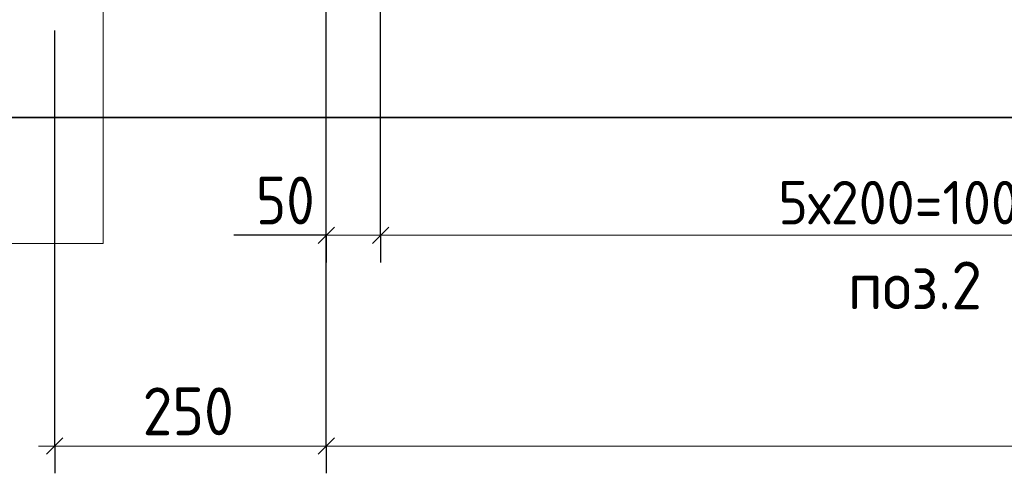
# Model space of a CAD drawing. Header units: millimetres. Extents: x 0 to 21000, y -5 to 14850.
# Tile 3 of 28: x 2037 to 4302, y 6385 to 7428. Entities that reach past the tile are written whole.
import ezdxf

# ---------------------------------------------------------------- set-up
doc = ezdxf.new("R2010")
doc.units = ezdxf.units.MM
for name, color, linetype, lineweight in [('Standard', 7, 'Continuous', 25), ('Размерная линия_ общее', 7, 'Continuous', 13), ('Текст_ общее', 7, 'Continuous', 25)]:
    doc.layers.add(name, color=color, linetype=linetype, lineweight=lineweight)
doc.layers.add('Размерная выноска', color=7, linetype='Continuous')
doc.styles.add('ISOCPEUR', font='txt')

msp = doc.modelspace()

# ---------------------------------------------------------------- linework, layer by layer
at = {"layer": 'Standard', "color": 254, "linetype": 'Continuous', "lineweight": 35, "true_color": 0xc4c4ff, "transparency": 33554687}
msp.add_lwpolyline([(1510.8, 7202.8), (19389.1, 7202.8), (19389.1, 12608.7), (1510.8, 12608.7), (1510.8, 7202.8)], dxfattribs=at)
at = {"layer": 'Размерная выноска', "color": 7, "linetype": 'Continuous', "lineweight": -3, "transparency": 33554687}
msp.add_line((2741.8, 6932.1), (2529.3, 6932.1), dxfattribs=at)
at = {"layer": 'Размерная линия_ общее', "color": 253, "linetype": 'Continuous', "lineweight": -3, "true_color": 0xa0a0a0, "transparency": 33554687}
for p, q in [((2117.2, 6447.1), (2117.2, 7402.8)), ((2741.8, 6932.1), (2741.8, 6994.6)), ((2866.8, 6932.1), (2866.8, 6994.6)), ((2741.8, 6932.1), (2741.8, 6869.6)), ((2866.8, 6932.1), (2866.8, 6869.6)), ((2117.2, 6447.1), (2117.2, 6509.6)), ((2741.8, 6447.1), (2741.8, 6509.6)), ((2117.2, 6447.1), (2117.2, 6384.6)), ((2741.8, 6447.1), (2741.8, 6384.6))]:
    msp.add_line(p, q, dxfattribs=at)
at = {"layer": 'Размерная линия_ общее', "color": 7, "linetype": 'Continuous', "lineweight": 13, "transparency": 33554687}
for p, q in [((2741.8, 6932.1), (2704.3, 6932.1)), ((2741.8, 6932.1), (2866.8, 6932.1)), ((2866.8, 6932.1), (5366.8, 6932.1)), ((2117.2, 6447.1), (2079.7, 6447.1)), ((2117.2, 6447.1), (2741.8, 6447.1)), ((2741.8, 6447.1), (6616.8, 6447.1))]:
    msp.add_line(p, q, dxfattribs=at)
at = {"layer": 'Размерная линия_ общее', "color": 7, "linetype": 'Continuous', "lineweight": 25, "transparency": 33554687}
for p, q in [((2723.1, 6913.4), (2760.6, 6950.9)), ((2848.1, 6913.4), (2885.6, 6950.9)), ((2098.5, 6428.3), (2136, 6465.8)), ((2723.1, 6428.3), (2760.6, 6465.8))]:
    msp.add_line(p, q, dxfattribs=at)
at = {"layer": 'Размерная линия_ общее', "color": 253, "linetype": 'Continuous', "lineweight": -3, "true_color": 0xa0a0a0, "transparency": 33554687}
for points in [[(2866.8, 6932.1), (2866.8, 6940.6), (2866.8, 6940.6), (2866.8, 6940.6), (2866.8, 6940.6), (2866.8, 6941), (2866.8, 6941), (2866.8, 7070.7), (2866.8, 7070.7), (2866.8, 7797.8)], [(2741.8, 6932.1), (2741.8, 6940.6), (2741.8, 6940.6), (2741.8, 6940.6), (2741.8, 6940.6), (2741.8, 6940.8), (2741.8, 6940.8), (2741.8, 7017.1), (2741.8, 7017.1), (2741.8, 7710.3)], [(2741.8, 6447.1), (2741.8, 6455.6), (2741.8, 6455.6), (2741.8, 6455.6), (2741.8, 6455.6), (2741.8, 6455.6), (2741.8, 6455.6), (2741.8, 6455.6), (2741.8, 6455.6), (2741.8, 6652.6), (2741.8, 6652.6), (2741.8, 7710.3)]]:
    msp.add_lwpolyline(points, dxfattribs=at)
at = {"layer": 'Текст_ общее', "color": 7, "linetype": 'Continuous', "lineweight": 13, "transparency": 33554687}
msp.add_lwpolyline([(2316.8, 7769.6), (2228.4, 7681.2), (2228.4, 6913.2), (1145.8, 6913.2)], dxfattribs=at)

# ---------------------------------------------------------------- texts
at = {"layer": 'Standard', "color": 7, "linetype": 'Continuous', "lineweight": 25, "transparency": 33554687, "insert": (3941.8, 6761.8), "char_height": 110, "width": 386.772, "attachment_point": 7, "style": 'ISOCPEUR'}
msp.add_mtext('\\W0.94;поз.2', dxfattribs=at)
at = {"layer": 'Размерная линия_ общее', "color": 7, "linetype": 'Continuous', "lineweight": 25, "transparency": 33554687, "char_height": 110, "attachment_point": 7, "style": 'ISOCPEUR'}
for s, insert, width in [('\\W0.87;50', (2580.1, 6957.1), 201.966), ('\\W0.91;250', (2319.5, 6472.1), 280.994)]:
    msp.add_mtext(s, dxfattribs=dict(at, insert=insert, width=width))
at = {"layer": 'Размерная линия_ общее', "color": 7, "linetype": 'Continuous', "lineweight": 18, "transparency": 33554687, "insert": (3781.8, 6957.1), "char_height": 100, "width": 726.686, "attachment_point": 7, "style": 'ISOCPEUR'}
msp.add_mtext('\\W0.94;5х200=1000', dxfattribs=at)

doc.saveas('drawing.dxf')
